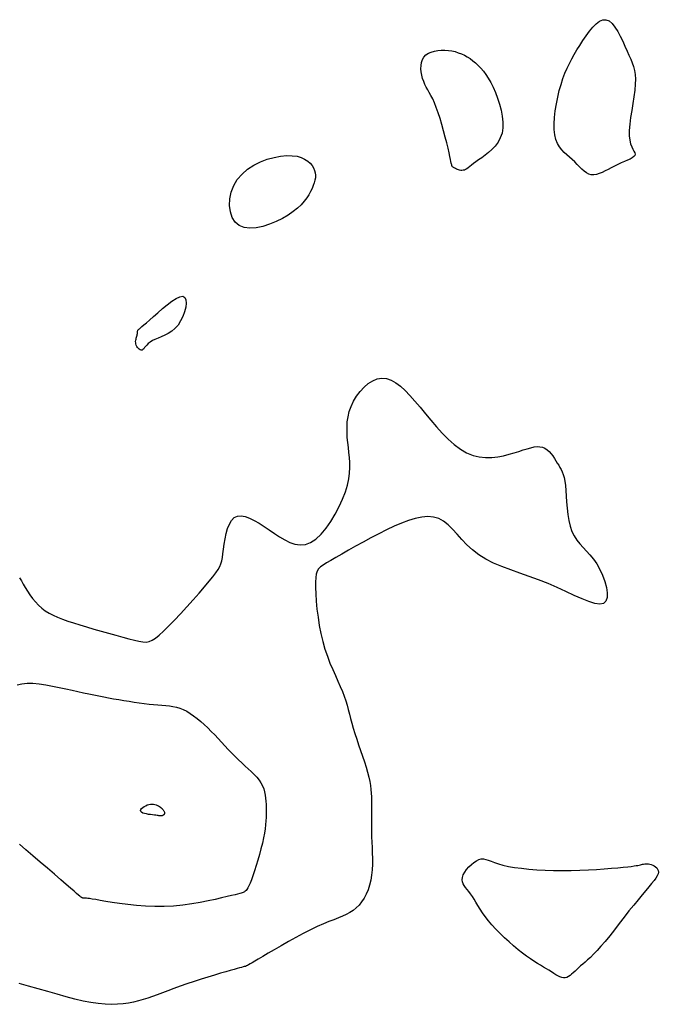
# Model space of a CAD drawing. Header units: millimetres. Extents: x 32690613 to 32693367, y 5343692 to 5344708.
# Tile 255 of 256: x 32692653.51 to 32692661.53, y 5344022.54 to 5344034.9. Entities that reach past the tile are written whole.
import ezdxf

# ---------------------------------------------------------------- set-up
doc = ezdxf.new("R2010")
doc.units = ezdxf.units.MM
doc.header["$LTSCALE"] = 20
for name, color, linetype in [('02-DGM_HL_492.50', 92, 'Continuous'), ('02-DGM_HL_493.00', 102, 'Continuous'), ('02-DGM_HL_493.50', 112, 'Continuous'), ('02-DGM_HL_494.00', 122, 'Continuous')]:
    doc.layers.add(name, color=color, linetype=linetype)

msp = doc.modelspace()

# ---------------------------------------------------------------- linework, layer by layer
at = {"layer": '02-DGM_HL_492.50', "elevation": 492.5, "flags": 128}
for points in [[(32692656.239, 5344032.892), (32692656.298, 5344032.96), (32692656.367, 5344033.019), (32692656.445, 5344033.07), (32692656.529, 5344033.112), (32692656.615, 5344033.145), (32692656.7, 5344033.169), (32692656.783, 5344033.184), (32692656.86, 5344033.191), (32692656.928, 5344033.19), (32692656.989, 5344033.182), (32692657.041, 5344033.167), (32692657.085, 5344033.147), (32692657.123, 5344033.123), (32692657.154, 5344033.095), (32692657.178, 5344033.066), (32692657.197, 5344033.036), (32692657.21, 5344033.006), (32692657.218, 5344032.976), (32692657.221, 5344032.945), (32692657.22, 5344032.914), (32692657.214, 5344032.882), (32692657.205, 5344032.849), (32692657.193, 5344032.814), (32692657.178, 5344032.778), (32692657.159, 5344032.74), (32692657.137, 5344032.7), (32692657.111, 5344032.659), (32692657.079, 5344032.617), (32692657.041, 5344032.575), (32692656.996, 5344032.531), (32692656.942, 5344032.488), (32692656.879, 5344032.445), (32692656.807, 5344032.403), (32692656.728, 5344032.364), (32692656.644, 5344032.329), (32692656.559, 5344032.303), (32692656.475, 5344032.285), (32692656.396, 5344032.28), (32692656.324, 5344032.289), (32692656.262, 5344032.314), (32692656.212, 5344032.357), (32692656.176, 5344032.416), (32692656.152, 5344032.486), (32692656.142, 5344032.564), (32692656.146, 5344032.647), (32692656.163, 5344032.732), (32692656.194, 5344032.815)], [(32692654.965, 5344030.827), (32692654.963, 5344030.842), (32692654.962, 5344030.857), (32692654.964, 5344030.872), (32692654.967, 5344030.886), (32692654.97, 5344030.899), (32692654.974, 5344030.912), (32692654.978, 5344030.924), (32692654.981, 5344030.935), (32692654.983, 5344030.946), (32692654.984, 5344030.956), (32692654.985, 5344030.965), (32692654.985, 5344030.973), (32692654.986, 5344030.981), (32692654.987, 5344030.988), (32692654.989, 5344030.994), (32692654.991, 5344031), (32692654.995, 5344031.005), (32692655.001, 5344031.011), (32692655.01, 5344031.018), (32692655.023, 5344031.029), (32692655.041, 5344031.044), (32692655.066, 5344031.065), (32692655.097, 5344031.092), (32692655.137, 5344031.127), (32692655.185, 5344031.17), (32692655.24, 5344031.219), (32692655.298, 5344031.27), (32692655.358, 5344031.319), (32692655.415, 5344031.363), (32692655.469, 5344031.397), (32692655.516, 5344031.419), (32692655.553, 5344031.425), (32692655.578, 5344031.411), (32692655.592, 5344031.381), (32692655.596, 5344031.339), (32692655.591, 5344031.288), (32692655.577, 5344031.231), (32692655.555, 5344031.172), (32692655.527, 5344031.115), (32692655.494, 5344031.064), (32692655.456, 5344031.022), (32692655.415, 5344030.987), (32692655.371, 5344030.959), (32692655.327, 5344030.936), (32692655.284, 5344030.917), (32692655.243, 5344030.9), (32692655.205, 5344030.884), (32692655.172, 5344030.868), (32692655.144, 5344030.85), (32692655.121, 5344030.832), (32692655.102, 5344030.813), (32692655.087, 5344030.796), (32692655.075, 5344030.78), (32692655.064, 5344030.766), (32692655.053, 5344030.756), (32692655.043, 5344030.75), (32692655.032, 5344030.749), (32692655.02, 5344030.753), (32692655.008, 5344030.76), (32692654.997, 5344030.77), (32692654.987, 5344030.782), (32692654.978, 5344030.796), (32692654.97, 5344030.812)]]:
    msp.add_lwpolyline(points, close=True, dxfattribs=at)
at = {"layer": '02-DGM_HL_493.00', "elevation": 493, "flags": 128}
for points in [[(32692660.228, 5344033.45), (32692660.22, 5344033.517), (32692660.219, 5344033.591), (32692660.224, 5344033.671), (32692660.233, 5344033.755), (32692660.247, 5344033.84), (32692660.264, 5344033.925), (32692660.284, 5344034.007), (32692660.306, 5344034.085), (32692660.33, 5344034.157), (32692660.355, 5344034.224), (32692660.381, 5344034.287), (32692660.41, 5344034.346), (32692660.44, 5344034.404), (32692660.472, 5344034.46), (32692660.506, 5344034.517), (32692660.543, 5344034.575), (32692660.581, 5344034.635), (32692660.621, 5344034.695), (32692660.662, 5344034.752), (32692660.704, 5344034.803), (32692660.746, 5344034.846), (32692660.788, 5344034.877), (32692660.829, 5344034.895), (32692660.87, 5344034.897), (32692660.909, 5344034.881), (32692660.946, 5344034.849), (32692660.982, 5344034.804), (32692661.017, 5344034.75), (32692661.049, 5344034.689), (32692661.08, 5344034.626), (32692661.108, 5344034.563), (32692661.135, 5344034.504), (32692661.159, 5344034.45), (32692661.182, 5344034.401), (32692661.201, 5344034.354), (32692661.217, 5344034.308), (32692661.229, 5344034.26), (32692661.237, 5344034.209), (32692661.24, 5344034.151), (32692661.238, 5344034.086), (32692661.231, 5344034.012), (32692661.22, 5344033.93), (32692661.207, 5344033.844), (32692661.193, 5344033.756), (32692661.18, 5344033.669), (32692661.17, 5344033.585), (32692661.163, 5344033.508), (32692661.163, 5344033.44), (32692661.168, 5344033.384), (32692661.179, 5344033.337), (32692661.193, 5344033.3), (32692661.207, 5344033.27), (32692661.221, 5344033.245), (32692661.231, 5344033.226), (32692661.235, 5344033.209), (32692661.232, 5344033.194), (32692661.22, 5344033.179), (32692661.199, 5344033.164), (32692661.172, 5344033.148), (32692661.139, 5344033.133), (32692661.101, 5344033.116), (32692661.061, 5344033.099), (32692661.02, 5344033.08), (32692660.978, 5344033.06), (32692660.937, 5344033.039), (32692660.897, 5344033.018), (32692660.859, 5344032.998), (32692660.822, 5344032.98), (32692660.786, 5344032.965), (32692660.752, 5344032.954), (32692660.718, 5344032.949), (32692660.686, 5344032.951), (32692660.655, 5344032.96), (32692660.625, 5344032.975), (32692660.596, 5344032.996), (32692660.567, 5344033.021), (32692660.537, 5344033.05), (32692660.507, 5344033.08), (32692660.477, 5344033.111), (32692660.445, 5344033.142), (32692660.412, 5344033.171), (32692660.379, 5344033.201), (32692660.346, 5344033.231), (32692660.315, 5344033.264), (32692660.286, 5344033.301), (32692660.261, 5344033.343), (32692660.242, 5344033.393)], [(32692659.564, 5344033.473), (32692659.543, 5344033.413), (32692659.514, 5344033.359), (32692659.478, 5344033.311), (32692659.438, 5344033.268), (32692659.395, 5344033.23), (32692659.351, 5344033.196), (32692659.309, 5344033.165), (32692659.27, 5344033.137), (32692659.236, 5344033.112), (32692659.206, 5344033.09), (32692659.181, 5344033.07), (32692659.159, 5344033.053), (32692659.14, 5344033.038), (32692659.122, 5344033.026), (32692659.106, 5344033.017), (32692659.091, 5344033.01), (32692659.075, 5344033.007), (32692659.06, 5344033.005), (32692659.045, 5344033.006), (32692659.03, 5344033.008), (32692659.016, 5344033.012), (32692659.003, 5344033.017), (32692658.991, 5344033.022), (32692658.98, 5344033.027), (32692658.97, 5344033.032), (32692658.962, 5344033.037), (32692658.955, 5344033.042), (32692658.949, 5344033.046), (32692658.944, 5344033.051), (32692658.94, 5344033.055), (32692658.937, 5344033.059), (32692658.935, 5344033.064), (32692658.933, 5344033.068), (32692658.932, 5344033.075), (32692658.93, 5344033.084), (32692658.927, 5344033.097), (32692658.923, 5344033.117), (32692658.918, 5344033.144), (32692658.91, 5344033.18), (32692658.899, 5344033.226), (32692658.886, 5344033.284), (32692658.869, 5344033.351), (32692658.851, 5344033.424), (32692658.831, 5344033.502), (32692658.809, 5344033.58), (32692658.786, 5344033.657), (32692658.763, 5344033.73), (32692658.739, 5344033.796), (32692658.716, 5344033.853), (32692658.694, 5344033.902), (32692658.672, 5344033.945), (32692658.651, 5344033.983), (32692658.631, 5344034.018), (32692658.613, 5344034.052), (32692658.596, 5344034.085), (32692658.581, 5344034.121), (32692658.567, 5344034.159), (32692658.557, 5344034.199), (32692658.549, 5344034.241), (32692658.546, 5344034.282), (32692658.547, 5344034.323), (32692658.553, 5344034.361), (32692658.565, 5344034.396), (32692658.583, 5344034.428), (32692658.608, 5344034.454), (32692658.639, 5344034.475), (32692658.675, 5344034.491), (32692658.714, 5344034.503), (32692658.757, 5344034.511), (32692658.801, 5344034.514), (32692658.846, 5344034.514), (32692658.89, 5344034.511), (32692658.933, 5344034.505), (32692658.974, 5344034.496), (32692659.015, 5344034.483), (32692659.054, 5344034.469), (32692659.091, 5344034.451), (32692659.128, 5344034.431), (32692659.164, 5344034.408), (32692659.199, 5344034.382), (32692659.233, 5344034.355), (32692659.266, 5344034.324), (32692659.298, 5344034.29), (32692659.33, 5344034.252), (32692659.361, 5344034.209), (32692659.392, 5344034.162), (32692659.422, 5344034.108), (32692659.452, 5344034.049), (32692659.481, 5344033.983), (32692659.508, 5344033.912), (32692659.532, 5344033.837), (32692659.552, 5344033.761), (32692659.567, 5344033.685), (32692659.574, 5344033.61), (32692659.574, 5344033.539)], [(32692660.322, 5344024.215), (32692660.432, 5344024.216), (32692660.542, 5344024.22), (32692660.649, 5344024.224), (32692660.752, 5344024.23), (32692660.849, 5344024.237), (32692660.939, 5344024.244), (32692661.018, 5344024.251), (32692661.087, 5344024.257), (32692661.143, 5344024.263), (32692661.188, 5344024.268), (32692661.223, 5344024.273), (32692661.25, 5344024.277), (32692661.271, 5344024.281), (32692661.288, 5344024.284), (32692661.302, 5344024.288), (32692661.315, 5344024.291), (32692661.328, 5344024.294), (32692661.342, 5344024.297), (32692661.357, 5344024.299), (32692661.372, 5344024.3), (32692661.388, 5344024.3), (32692661.404, 5344024.299), (32692661.421, 5344024.296), (32692661.439, 5344024.292), (32692661.457, 5344024.285), (32692661.475, 5344024.275), (32692661.492, 5344024.264), (32692661.507, 5344024.25), (32692661.518, 5344024.234), (32692661.525, 5344024.216), (32692661.528, 5344024.196), (32692661.524, 5344024.173), (32692661.514, 5344024.148), (32692661.497, 5344024.12), (32692661.474, 5344024.089), (32692661.444, 5344024.053), (32692661.409, 5344024.012), (32692661.369, 5344023.965), (32692661.323, 5344023.911), (32692661.273, 5344023.85), (32692661.218, 5344023.782), (32692661.159, 5344023.708), (32692661.099, 5344023.63), (32692661.037, 5344023.551), (32692660.976, 5344023.473), (32692660.917, 5344023.398), (32692660.86, 5344023.327), (32692660.807, 5344023.265), (32692660.758, 5344023.211), (32692660.715, 5344023.165), (32692660.676, 5344023.126), (32692660.64, 5344023.093), (32692660.608, 5344023.065), (32692660.579, 5344023.04), (32692660.552, 5344023.018), (32692660.527, 5344022.996), (32692660.504, 5344022.974), (32692660.481, 5344022.953), (32692660.46, 5344022.932), (32692660.439, 5344022.913), (32692660.419, 5344022.897), (32692660.399, 5344022.884), (32692660.379, 5344022.874), (32692660.358, 5344022.869), (32692660.337, 5344022.869), (32692660.315, 5344022.874), (32692660.292, 5344022.882), (32692660.267, 5344022.894), (32692660.242, 5344022.908), (32692660.214, 5344022.925), (32692660.185, 5344022.943), (32692660.154, 5344022.963), (32692660.121, 5344022.983), (32692660.086, 5344023.003), (32692660.048, 5344023.026), (32692660.008, 5344023.05), (32692659.965, 5344023.077), (32692659.92, 5344023.107), (32692659.871, 5344023.141), (32692659.82, 5344023.18), (32692659.766, 5344023.222), (32692659.71, 5344023.269), (32692659.653, 5344023.319), (32692659.596, 5344023.372), (32692659.541, 5344023.425), (32692659.488, 5344023.48), (32692659.438, 5344023.534), (32692659.394, 5344023.586), (32692659.354, 5344023.637), (32692659.319, 5344023.686), (32692659.289, 5344023.732), (32692659.262, 5344023.776), (32692659.237, 5344023.818), (32692659.214, 5344023.856), (32692659.192, 5344023.891), (32692659.17, 5344023.923), (32692659.148, 5344023.952), (32692659.126, 5344023.978), (32692659.106, 5344024.003), (32692659.088, 5344024.027), (32692659.075, 5344024.05), (32692659.066, 5344024.075), (32692659.063, 5344024.101), (32692659.067, 5344024.13), (32692659.078, 5344024.161), (32692659.096, 5344024.194), (32692659.12, 5344024.228), (32692659.148, 5344024.261), (32692659.179, 5344024.292), (32692659.211, 5344024.318), (32692659.243, 5344024.339), (32692659.274, 5344024.354), (32692659.303, 5344024.361), (32692659.331, 5344024.361), (32692659.36, 5344024.355), (32692659.392, 5344024.345), (32692659.428, 5344024.332), (32692659.469, 5344024.316), (32692659.518, 5344024.299), (32692659.576, 5344024.283), (32692659.645, 5344024.268), (32692659.722, 5344024.255), (32692659.809, 5344024.244), (32692659.902, 5344024.234), (32692660.001, 5344024.226), (32692660.105, 5344024.22), (32692660.212, 5344024.217)]]:
    msp.add_lwpolyline(points, close=True, dxfattribs=at)
msp.add_lwpolyline([(32692653.504, 5344027.892), (32692653.526, 5344027.853), (32692653.549, 5344027.811), (32692653.575, 5344027.767), (32692653.603, 5344027.722), (32692653.634, 5344027.677), (32692653.667, 5344027.632), (32692653.703, 5344027.589), (32692653.741, 5344027.549), (32692653.782, 5344027.511), (32692653.826, 5344027.478), (32692653.874, 5344027.448), (32692653.925, 5344027.421), (32692653.981, 5344027.396), (32692654.042, 5344027.372), (32692654.109, 5344027.348), (32692654.181, 5344027.325), (32692654.26, 5344027.301), (32692654.346, 5344027.275), (32692654.437, 5344027.248), (32692654.53, 5344027.221), (32692654.623, 5344027.195), (32692654.713, 5344027.17), (32692654.799, 5344027.146), (32692654.877, 5344027.125), (32692654.946, 5344027.108), (32692655.003, 5344027.094), (32692655.052, 5344027.086), (32692655.094, 5344027.084), (32692655.133, 5344027.09), (32692655.171, 5344027.106), (32692655.212, 5344027.131), (32692655.258, 5344027.169), (32692655.312, 5344027.219), (32692655.376, 5344027.283), (32692655.448, 5344027.358), (32692655.525, 5344027.44), (32692655.604, 5344027.526), (32692655.683, 5344027.614), (32692655.758, 5344027.698), (32692655.827, 5344027.777), (32692655.886, 5344027.847), (32692655.933, 5344027.905), (32692655.97, 5344027.953), (32692655.998, 5344027.994), (32692656.019, 5344028.031), (32692656.033, 5344028.066), (32692656.044, 5344028.103), (32692656.052, 5344028.144), (32692656.058, 5344028.192), (32692656.066, 5344028.249), (32692656.074, 5344028.312), (32692656.085, 5344028.378), (32692656.099, 5344028.445), (32692656.117, 5344028.508), (32692656.139, 5344028.565), (32692656.167, 5344028.612), (32692656.2, 5344028.646), (32692656.24, 5344028.664), (32692656.286, 5344028.668), (32692656.337, 5344028.659), (32692656.393, 5344028.64), (32692656.452, 5344028.611), (32692656.513, 5344028.576), (32692656.576, 5344028.536), (32692656.64, 5344028.493), (32692656.705, 5344028.448), (32692656.769, 5344028.405), (32692656.834, 5344028.366), (32692656.898, 5344028.334), (32692656.963, 5344028.312), (32692657.029, 5344028.303), (32692657.094, 5344028.308), (32692657.16, 5344028.332), (32692657.226, 5344028.376), (32692657.292, 5344028.437), (32692657.355, 5344028.512), (32692657.415, 5344028.597), (32692657.47, 5344028.689), (32692657.52, 5344028.784), (32692657.562, 5344028.879), (32692657.597, 5344028.97), (32692657.622, 5344029.054), (32692657.639, 5344029.132), (32692657.648, 5344029.205), (32692657.652, 5344029.274), (32692657.651, 5344029.339), (32692657.647, 5344029.402), (32692657.641, 5344029.464), (32692657.634, 5344029.526), (32692657.626, 5344029.589), (32692657.621, 5344029.653), (32692657.617, 5344029.717), (32692657.617, 5344029.781), (32692657.621, 5344029.847), (32692657.63, 5344029.912), (32692657.646, 5344029.977), (32692657.669, 5344030.043), (32692657.7, 5344030.108), (32692657.738, 5344030.171), (32692657.782, 5344030.23), (32692657.831, 5344030.283), (32692657.884, 5344030.328), (32692657.94, 5344030.363), (32692657.997, 5344030.387), (32692658.055, 5344030.397), (32692658.113, 5344030.391), (32692658.171, 5344030.372), (32692658.229, 5344030.339), (32692658.287, 5344030.295), (32692658.346, 5344030.241), (32692658.407, 5344030.178), (32692658.47, 5344030.108), (32692658.534, 5344030.032), (32692658.601, 5344029.951), (32692658.67, 5344029.868), (32692658.741, 5344029.785), (32692658.814, 5344029.705), (32692658.888, 5344029.63), (32692658.965, 5344029.563), (32692659.042, 5344029.505), (32692659.12, 5344029.46), (32692659.2, 5344029.428), (32692659.279, 5344029.409), (32692659.358, 5344029.401), (32692659.435, 5344029.402), (32692659.511, 5344029.411), (32692659.583, 5344029.424), (32692659.652, 5344029.441), (32692659.716, 5344029.46), (32692659.775, 5344029.478), (32692659.83, 5344029.496), (32692659.88, 5344029.511), (32692659.925, 5344029.524), (32692659.967, 5344029.533), (32692660.006, 5344029.538), (32692660.041, 5344029.537), (32692660.073, 5344029.531), (32692660.103, 5344029.518), (32692660.131, 5344029.499), (32692660.156, 5344029.476), (32692660.18, 5344029.449), (32692660.202, 5344029.42), (32692660.222, 5344029.39), (32692660.241, 5344029.36), (32692660.259, 5344029.331), (32692660.276, 5344029.303), (32692660.292, 5344029.277), (32692660.307, 5344029.249), (32692660.32, 5344029.22), (32692660.332, 5344029.187), (32692660.343, 5344029.148), (32692660.352, 5344029.103), (32692660.36, 5344029.05), (32692660.365, 5344028.987), (32692660.371, 5344028.917), (32692660.376, 5344028.843), (32692660.383, 5344028.765), (32692660.392, 5344028.687), (32692660.404, 5344028.611), (32692660.421, 5344028.539), (32692660.443, 5344028.473), (32692660.471, 5344028.416), (32692660.505, 5344028.364), (32692660.542, 5344028.318), (32692660.583, 5344028.273), (32692660.626, 5344028.227), (32692660.669, 5344028.179), (32692660.712, 5344028.126), (32692660.754, 5344028.066), (32692660.792, 5344027.997), (32692660.827, 5344027.922), (32692660.855, 5344027.846), (32692660.875, 5344027.771), (32692660.886, 5344027.702), (32692660.884, 5344027.643), (32692660.869, 5344027.597), (32692660.839, 5344027.568), (32692660.793, 5344027.559), (32692660.731, 5344027.568), (32692660.656, 5344027.592), (32692660.569, 5344027.627), (32692660.472, 5344027.67), (32692660.367, 5344027.719), (32692660.257, 5344027.769), (32692660.142, 5344027.819), (32692660.024, 5344027.864), (32692659.906, 5344027.907), (32692659.788, 5344027.948), (32692659.673, 5344027.989), (32692659.563, 5344028.031), (32692659.458, 5344028.076), (32692659.36, 5344028.125), (32692659.271, 5344028.179), (32692659.193, 5344028.24), (32692659.123, 5344028.306), (32692659.059, 5344028.372), (32692659.001, 5344028.438), (32692658.944, 5344028.5), (32692658.888, 5344028.555), (32692658.831, 5344028.601), (32692658.77, 5344028.634), (32692658.703, 5344028.654), (32692658.632, 5344028.66), (32692658.555, 5344028.654), (32692658.474, 5344028.637), (32692658.389, 5344028.611), (32692658.3, 5344028.578), (32692658.208, 5344028.537), (32692658.112, 5344028.492), (32692658.015, 5344028.443), (32692657.916, 5344028.391), (32692657.819, 5344028.338), (32692657.724, 5344028.286), (32692657.635, 5344028.236), (32692657.551, 5344028.188), (32692657.477, 5344028.145), (32692657.412, 5344028.108), (32692657.359, 5344028.078), (32692657.316, 5344028.051), (32692657.284, 5344028.027), (32692657.259, 5344028.002), (32692657.242, 5344027.973), (32692657.231, 5344027.938), (32692657.225, 5344027.894), (32692657.222, 5344027.838), (32692657.223, 5344027.769), (32692657.226, 5344027.688), (32692657.231, 5344027.597), (32692657.24, 5344027.499), (32692657.253, 5344027.397), (32692657.269, 5344027.293), (32692657.288, 5344027.19), (32692657.312, 5344027.09), (32692657.34, 5344026.995), (32692657.37, 5344026.906), (32692657.403, 5344026.821), (32692657.437, 5344026.741), (32692657.471, 5344026.666), (32692657.503, 5344026.595), (32692657.533, 5344026.528), (32692657.56, 5344026.465), (32692657.583, 5344026.405), (32692657.602, 5344026.347), (32692657.618, 5344026.291), (32692657.633, 5344026.236), (32692657.647, 5344026.18), (32692657.662, 5344026.123), (32692657.677, 5344026.064), (32692657.695, 5344026.001), (32692657.716, 5344025.935), (32692657.739, 5344025.866), (32692657.763, 5344025.795), (32692657.788, 5344025.723), (32692657.813, 5344025.652), (32692657.836, 5344025.581), (32692657.857, 5344025.514), (32692657.876, 5344025.45), (32692657.891, 5344025.39), (32692657.902, 5344025.335), (32692657.911, 5344025.282), (32692657.917, 5344025.233), (32692657.921, 5344025.185), (32692657.923, 5344025.139), (32692657.925, 5344025.094), (32692657.925, 5344025.049), (32692657.925, 5344025.004), (32692657.924, 5344024.957), (32692657.924, 5344024.91), (32692657.923, 5344024.86), (32692657.923, 5344024.809), (32692657.923, 5344024.755), (32692657.924, 5344024.698), (32692657.926, 5344024.637), (32692657.929, 5344024.573), (32692657.932, 5344024.506), (32692657.935, 5344024.436), (32692657.936, 5344024.366), (32692657.936, 5344024.296), (32692657.933, 5344024.226), (32692657.926, 5344024.158), (32692657.916, 5344024.093), (32692657.901, 5344024.031), (32692657.882, 5344023.973), (32692657.859, 5344023.919), (32692657.832, 5344023.869), (32692657.801, 5344023.823), (32692657.768, 5344023.782), (32692657.731, 5344023.746), (32692657.693, 5344023.714), (32692657.652, 5344023.687), (32692657.608, 5344023.664), (32692657.561, 5344023.642), (32692657.51, 5344023.621), (32692657.453, 5344023.599), (32692657.39, 5344023.575), (32692657.32, 5344023.546), (32692657.243, 5344023.512), (32692657.158, 5344023.471), (32692657.068, 5344023.424), (32692656.974, 5344023.374), (32692656.88, 5344023.323), (32692656.789, 5344023.271), (32692656.703, 5344023.222), (32692656.625, 5344023.177), (32692656.558, 5344023.137), (32692656.503, 5344023.105), (32692656.46, 5344023.079), (32692656.426, 5344023.059), (32692656.401, 5344023.043), (32692656.381, 5344023.032), (32692656.366, 5344023.024), (32692656.353, 5344023.018), (32692656.341, 5344023.013), (32692656.327, 5344023.009), (32692656.311, 5344023.005), (32692656.291, 5344022.999), (32692656.267, 5344022.993), (32692656.236, 5344022.985), (32692656.198, 5344022.975), (32692656.151, 5344022.962), (32692656.095, 5344022.946), (32692656.028, 5344022.926), (32692655.952, 5344022.903), (32692655.87, 5344022.877), (32692655.783, 5344022.85), (32692655.695, 5344022.822), (32692655.607, 5344022.792), (32692655.521, 5344022.763), (32692655.44, 5344022.735), (32692655.366, 5344022.707), (32692655.298, 5344022.681), (32692655.234, 5344022.657), (32692655.173, 5344022.634), (32692655.115, 5344022.613), (32692655.057, 5344022.595), (32692654.998, 5344022.578), (32692654.937, 5344022.564), (32692654.873, 5344022.552), (32692654.806, 5344022.543), (32692654.735, 5344022.538), (32692654.659, 5344022.536), (32692654.578, 5344022.539), (32692654.492, 5344022.547), (32692654.401, 5344022.559), (32692654.303, 5344022.577), (32692654.199, 5344022.601), (32692654.089, 5344022.63), (32692653.976, 5344022.662), (32692653.858, 5344022.696), (32692653.739, 5344022.73), (32692653.618, 5344022.765), (32692653.497, 5344022.797)], dxfattribs=at)
at = {"layer": '02-DGM_HL_493.50', "elevation": 493.5, "flags": 128}
msp.add_lwpolyline([(32692653.475, 5344026.545), (32692653.533, 5344026.56), (32692653.599, 5344026.566), (32692653.672, 5344026.566), (32692653.751, 5344026.559), (32692653.833, 5344026.547), (32692653.917, 5344026.532), (32692654.001, 5344026.515), (32692654.084, 5344026.497), (32692654.163, 5344026.479), (32692654.237, 5344026.463), (32692654.307, 5344026.447), (32692654.374, 5344026.433), (32692654.438, 5344026.42), (32692654.5, 5344026.408), (32692654.562, 5344026.396), (32692654.623, 5344026.385), (32692654.685, 5344026.373), (32692654.749, 5344026.362), (32692654.814, 5344026.351), (32692654.879, 5344026.34), (32692654.944, 5344026.33), (32692655.008, 5344026.321), (32692655.07, 5344026.313), (32692655.13, 5344026.305), (32692655.187, 5344026.299), (32692655.241, 5344026.295), (32692655.292, 5344026.291), (32692655.34, 5344026.287), (32692655.386, 5344026.282), (32692655.43, 5344026.276), (32692655.474, 5344026.267), (32692655.516, 5344026.254), (32692655.559, 5344026.237), (32692655.603, 5344026.216), (32692655.646, 5344026.189), (32692655.69, 5344026.159), (32692655.735, 5344026.125), (32692655.779, 5344026.088), (32692655.823, 5344026.048), (32692655.867, 5344026.007), (32692655.911, 5344025.963), (32692655.955, 5344025.918), (32692655.998, 5344025.872), (32692656.041, 5344025.826), (32692656.084, 5344025.78), (32692656.126, 5344025.735), (32692656.169, 5344025.69), (32692656.211, 5344025.647), (32692656.253, 5344025.605), (32692656.295, 5344025.566), (32692656.337, 5344025.528), (32692656.377, 5344025.492), (32692656.415, 5344025.457), (32692656.451, 5344025.422), (32692656.483, 5344025.387), (32692656.512, 5344025.352), (32692656.536, 5344025.316), (32692656.556, 5344025.28), (32692656.571, 5344025.242), (32692656.582, 5344025.203), (32692656.59, 5344025.164), (32692656.595, 5344025.125), (32692656.598, 5344025.085), (32692656.6, 5344025.045), (32692656.601, 5344025.004), (32692656.602, 5344024.964), (32692656.602, 5344024.924), (32692656.601, 5344024.882), (32692656.598, 5344024.838), (32692656.594, 5344024.791), (32692656.588, 5344024.74), (32692656.58, 5344024.685), (32692656.568, 5344024.625), (32692656.554, 5344024.559), (32692656.536, 5344024.49), (32692656.517, 5344024.418), (32692656.497, 5344024.346), (32692656.476, 5344024.277), (32692656.455, 5344024.211), (32692656.435, 5344024.151), (32692656.417, 5344024.1), (32692656.4, 5344024.057), (32692656.385, 5344024.024), (32692656.371, 5344023.998), (32692656.359, 5344023.978), (32692656.349, 5344023.964), (32692656.339, 5344023.955), (32692656.329, 5344023.948), (32692656.32, 5344023.943), (32692656.311, 5344023.939), (32692656.301, 5344023.935), (32692656.287, 5344023.931), (32692656.269, 5344023.926), (32692656.243, 5344023.92), (32692656.21, 5344023.912), (32692656.166, 5344023.901), (32692656.111, 5344023.888), (32692656.042, 5344023.872), (32692655.962, 5344023.853), (32692655.871, 5344023.834), (32692655.772, 5344023.815), (32692655.666, 5344023.797), (32692655.554, 5344023.782), (32692655.438, 5344023.77), (32692655.321, 5344023.764), (32692655.202, 5344023.764), (32692655.085, 5344023.768), (32692654.972, 5344023.777), (32692654.863, 5344023.789), (32692654.761, 5344023.802), (32692654.668, 5344023.816), (32692654.586, 5344023.829), (32692654.516, 5344023.841), (32692654.46, 5344023.851), (32692654.416, 5344023.858), (32692654.384, 5344023.863), (32692654.36, 5344023.866), (32692654.344, 5344023.868), (32692654.333, 5344023.869), (32692654.325, 5344023.87), (32692654.32, 5344023.87), (32692654.315, 5344023.87), (32692654.31, 5344023.87), (32692654.305, 5344023.871), (32692654.3, 5344023.871), (32692654.295, 5344023.872), (32692654.29, 5344023.874), (32692654.285, 5344023.876), (32692654.281, 5344023.878), (32692654.276, 5344023.881), (32692654.269, 5344023.886), (32692654.259, 5344023.895), (32692654.243, 5344023.908), (32692654.22, 5344023.928), (32692654.188, 5344023.956), (32692654.145, 5344023.993), (32692654.09, 5344024.041), (32692654.021, 5344024.1), (32692653.941, 5344024.169), (32692653.854, 5344024.244), (32692653.763, 5344024.322), (32692653.672, 5344024.401), (32692653.584, 5344024.476), (32692653.502, 5344024.546)], dxfattribs=at)
at = {"layer": '02-DGM_HL_494.00', "elevation": 494, "flags": 128}
msp.add_lwpolyline([(32692655.315, 5344024.916), (32692655.312, 5344024.913), (32692655.308, 5344024.91), (32692655.304, 5344024.907), (32692655.299, 5344024.905), (32692655.295, 5344024.903), (32692655.29, 5344024.902), (32692655.285, 5344024.901), (32692655.28, 5344024.901), (32692655.275, 5344024.901), (32692655.269, 5344024.902), (32692655.262, 5344024.902), (32692655.254, 5344024.904), (32692655.244, 5344024.905), (32692655.231, 5344024.907), (32692655.216, 5344024.909), (32692655.197, 5344024.912), (32692655.174, 5344024.914), (32692655.149, 5344024.918), (32692655.123, 5344024.921), (32692655.097, 5344024.926), (32692655.073, 5344024.932), (32692655.052, 5344024.938), (32692655.036, 5344024.947), (32692655.026, 5344024.956), (32692655.023, 5344024.968), (32692655.027, 5344024.98), (32692655.037, 5344024.993), (32692655.051, 5344025.006), (32692655.068, 5344025.019), (32692655.088, 5344025.03), (32692655.108, 5344025.039), (32692655.129, 5344025.045), (32692655.15, 5344025.049), (32692655.169, 5344025.05), (32692655.187, 5344025.048), (32692655.204, 5344025.045), (32692655.22, 5344025.04), (32692655.235, 5344025.033), (32692655.249, 5344025.026), (32692655.262, 5344025.018), (32692655.274, 5344025.01), (32692655.284, 5344025.002), (32692655.293, 5344024.994), (32692655.301, 5344024.986), (32692655.308, 5344024.979), (32692655.313, 5344024.971), (32692655.318, 5344024.964), (32692655.321, 5344024.957), (32692655.324, 5344024.95), (32692655.325, 5344024.944), (32692655.325, 5344024.939), (32692655.325, 5344024.933), (32692655.323, 5344024.928), (32692655.321, 5344024.924), (32692655.319, 5344024.92)], close=True, dxfattribs=at)

doc.saveas('drawing.dxf')
